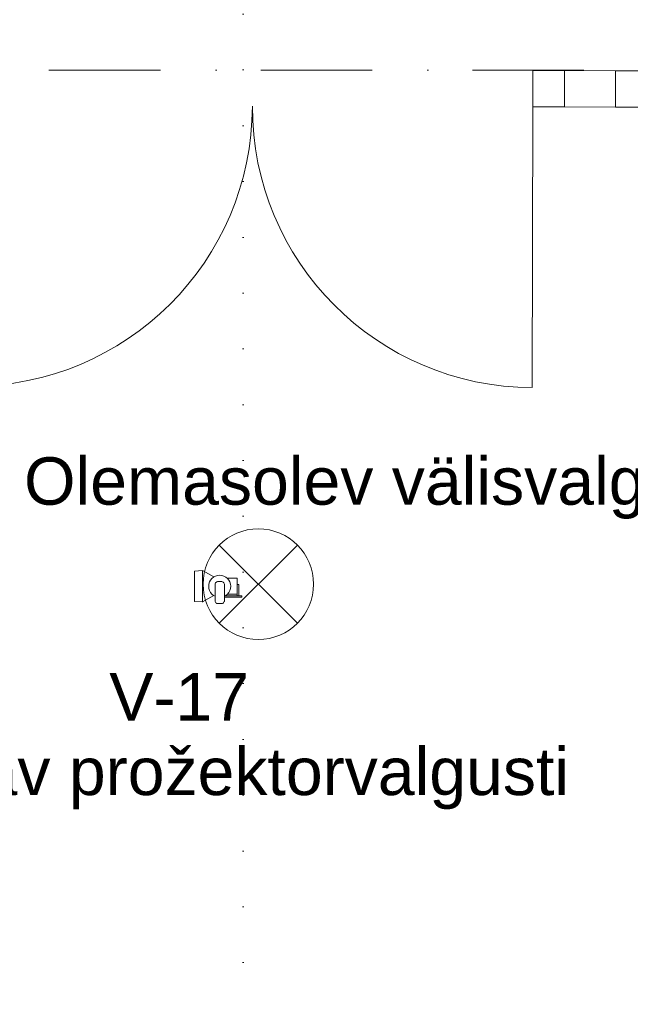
# Model space of a CAD drawing. Header units: millimetres. Extents: x -2532 to 181134, y -4151 to 53885.
# Tile 96 of 165: x 15735 to 17668, y 1090 to 4205. Entities that reach past the tile are written whole.
import ezdxf
from ezdxf.enums import TextEntityAlignment as Align

# ---------------------------------------------------------------- set-up
doc = ezdxf.new("R2010")
doc.units = ezdxf.units.MM
doc.header["$MEASUREMENT"] = 0
doc.linetypes.add('Dense Dotted', pattern=[176.388884, 0, -176.388884])
doc.linetypes.add('Dot & Dashed', pattern=[670.277762, 352.777767, -176.388884, 0, -141.111112])
for name, color, linetype in [('AR - Lõikejoon plaanis', 7, 'Continuous'), ('AR - Seinad VS', 7, 'Continuous'), ('AR - Teljed', 7, 'Continuous'), ('ARCHICAD Doors', 7, 'Continuous'), ('SA - tähistused - valgustus', 7, 'Continuous'), ('SA - valgustid', 7, 'Continuous')]:
    doc.layers.add(name, color=color, linetype=linetype)
for name, color, linetype, lineweight in [('AR - Lõikejoon plaanis_Pen_No__85', 7, 'Continuous', 9), ('AR - Seinad VS_Pen_No__221', 252, 'Continuous', 13), ('AR - Teljed_Pen_No__4', 8, 'Continuous', 13), ('ARCHICAD Doors_Pen_No__221', 252, 'Continuous', 13), ('ARCHICAD Doors_Pen_No__23', 7, 'Continuous', 5), ('ARCHICAD Doors_Pen_No__3', 7, 'Continuous', 5), ('SA - tähistused - valgustus_Pen_No__105', 30, 'Continuous', 5), ('SA - valgustid_Pen_No__105', 30, 'Continuous', 5)]:
    doc.layers.add(name, color=color, linetype=linetype, lineweight=lineweight)
doc.styles.add('GENERATED_STYLE_1', font='txt')
doc.styles.add('GENERATED_STYLE_3', font='txt')

# ---------------------------------------------------------------- blocks, each defined once
blk = doc.blocks.new('Double Door with 2 Sidelights 22')
at = {"layer": 'ARCHICAD Doors_Pen_No__221', "linetype": 'Continuous'}
for p, q in [((-1250, 200), (-1250, 0)), ((1250, 200), (1250, 0)), ((-1250, 0), (-1250, -115)), ((-1250, 0), (-1250, -115)), ((1250, 0), (1250, -115)), ((1250, 0), (1250, -115)), ((-1250, -115), (-1250, -400)), ((1250, -115), (1250, -400))]:
    blk.add_line(p, q, dxfattribs=at)
at = {"layer": 'ARCHICAD Doors_Pen_No__23', "linetype": 'Continuous'}
for p, q in [((-1150, 0), (-1250, 0)), ((-1250, 0), (-1250, -115)), ((-988, 0), (-1150, 0)), ((-1150, 0), (-1150, -115)), ((-1150, -115), (-1150, 0)), ((-988, -115), (-988, 0)), ((-888, 0), (-988, 0)), ((-988, 0), (-988, -115)), ((-888, -115), (-888, 0)), ((988, 0), (888, 0)), ((888, 0), (888, -115)), ((1150, 0), (988, 0)), ((988, 0), (988, -115)), ((988, -115), (988, 0)), ((1150, -115), (1150, 0)), ((1250, 0), (1150, 0)), ((1150, 0), (1150, -115)), ((1250, -115), (1250, 0)), ((-1250, -115), (-1150, -115)), ((-1150, -115), (-988, -115)), ((-988, -115), (-888, -115)), ((888, -115), (988, -115)), ((988, -115), (1150, -115)), ((1150, -115), (1250, -115))]:
    blk.add_line(p, q, dxfattribs=at)
at = {"layer": 'ARCHICAD Doors_Pen_No__3', "linetype": 'Continuous'}
for p, q in [((-888, 0), (-888, 888)), ((888, 0), (888, 888))]:
    blk.add_line(p, q, dxfattribs=at)
for centre, start, end in [((-888, 0), 0, 90), ((888, 0), 90, 180)]:
    blk.add_arc(centre, 888, start, end, dxfattribs=at)
blk = doc.blocks.new('Wall_14_1', base_point=(15122.6, 3734.1))
at = {"layer": 'AR - Seinad VS_Pen_No__221', "linetype": 'Continuous'}
for points in [[(15124, 4334.1), (15122.6, 3734.1), (15221.1, 3733.9), (15222.5, 4333.9)], [(17722.5, 4327.9), (17721.1, 3727.9), (18429.6, 3726.2), (18429.6, 4326.2)]]:
    blk.add_hatch(color=256, dxfattribs=at).paths.add_polyline_path(points)
for p, q in [((15221.9, 4048.9), (15222.5, 4333.9)), ((17721.9, 4042.9), (17722.5, 4327.9)), ((15221.6, 3933.9), (15221.9, 4048.9)), ((17721.6, 3927.9), (17721.9, 4042.9)), ((15221.1, 3733.9), (15221.6, 3933.9)), ((17721.1, 3727.9), (17721.6, 3927.9))]:
    blk.add_line(p, q, dxfattribs=at)
at = {"layer": 'AR - Seinad VS_Pen_No__221', "linetype": 'Continuous', "flags": 128}
for points in [[(15222.5, 4333.9), (15127.7, 4334.1)], [(17828.8, 4327.6), (17722.5, 4327.9)], [(18429.6, 4326.2), (18148.8, 4326.9)], [(15122.6, 3734.1), (15221.1, 3733.9)], [(17721.1, 3727.9), (18429.6, 3726.2)]]:
    blk.add_lwpolyline(points, dxfattribs=at)
at = {"layer": 'ARCHICAD Doors', "linetype": 'Continuous', "zscale": 1000, "rotation": 179.8629345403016}
blk.add_blockref('Double Door with 2 Sidelights 22', (16471.6, 3930.9), dxfattribs=at)
blk = doc.blocks.new('Standard grid marker')
at = {"layer": 'AR - Teljed_Pen_No__4', "linetype": 'Dot & Dashed'}
blk.add_line((1000, 0), (44867.9, 0), dxfattribs=at)
at = {"layer": 'AR - Teljed_Pen_No__4', "style": 'GENERATED_STYLE_1'}
for tag, p in [('AC_MarkerText_1_0', (-300, 14.3)), ('AC_MarkerText_1_1', (46167.9, 14.3))]:
    blk.add_attdef(tag, text='', height=250, dxfattribs=at).set_placement(p, align=Align.MIDDLE_CENTER)
blk = doc.blocks.new('Pendant Lamp 22')
at = {"layer": 'SA - valgustid_Pen_No__105', "linetype": 'Continuous'}
for p, q in [((-123.7, 123.7), (123.7, -123.7)), ((-123.7, -123.7), (123.7, 123.7))]:
    blk.add_line(p, q, dxfattribs=at)
for start, end in [(0, 180), (180, 0)]:
    blk.add_arc((0, 0), 175, start, end, dxfattribs=at)
blk = doc.blocks.new('Spotlamp Ceiling 22')
at = {"layer": 'SA - valgustid_Pen_No__105', "linetype": 'Continuous'}
for p, q in [((30, 68), (30, 69.9)), ((35, 69.9), (30, 69.9)), ((30, 63.7), (30, 68)), ((30, 57), (30, 63.7)), ((35, 68), (35, 69.9)), ((35, 63.7), (35, 68)), ((35, 57), (35, 63.7)), ((-24.8, 55), (-25, 55)), ((-25, 55), (-25, 24.4)), ((-24.1, 55), (-24.8, 55)), ((-23.1, 55), (-24.1, 55)), ((-21.7, 55), (-23.1, 55)), ((-19.8, 55), (-21.7, 55)), ((-17.7, 55), (-19.8, 55)), ((-13.4, 32.3), (-19.4, 29.1)), ((-15.2, 55), (-17.7, 55)), ((-12.5, 55), (-15.2, 55)), ((-6.8, 34.3), (-13.4, 32.3)), ((-9.6, 55), (-12.5, 55)), ((-6.5, 55), (-9.6, 55)), ((0, 35), (-6.8, 34.3)), ((-3.3, 55), (-6.5, 55)), ((-5, 60), (-5, 60)), ((-5, 60), (-5, 59.9)), ((-5, 60), (30, 60)), ((-5, 59.9), (-5, 59.8)), ((-5, 59.8), (-5, 59.7)), ((-5, 59.7), (-5, 59.5)), ((-5, 59.5), (-5, 59.3)), ((-5, 59.3), (-5, 59)), ((-5, 59), (-5, 58.8)), ((-5, 58.8), (-5, 58.5)), ((-5, 58.5), (-5, 58.1)), ((-5, 58.1), (-5, 57.8)), ((-5, 57.8), (-5, 57.5)), ((-5, 57.5), (-5, 57.2)), ((-5, 57.2), (-5, 56.9)), ((-5, 56.9), (-5, 56.5)), ((-5, 56.5), (-5, 56.2)), ((-5, 56.2), (-5, 56)), ((-5, 56), (-5, 55.7)), ((-5, 55.7), (-5, 55.5)), ((-5, 55.5), (-5, 55.3)), ((-5, 55.3), (-5, 55.2)), ((-5, 55.2), (-5, 55.1)), ((-5, 55.1), (-5, 55)), ((-5, 55), (-5, 55)), ((0, 55), (-3.3, 55)), ((3.3, 55), (0, 55)), ((6.8, 34.3), (0, 35)), ((6.5, 55), (3.3, 55)), ((9.6, 55), (6.5, 55)), ((13.4, 32.3), (6.8, 34.3)), ((12.5, 55), (9.6, 55)), ((15.2, 55), (12.5, 55)), ((19.4, 29.1), (13.4, 32.3)), ((17.7, 55), (15.2, 55)), ((19.8, 55), (17.7, 55)), ((21.7, 55), (19.8, 55)), ((23.1, 55), (21.7, 55)), ((24.1, 55), (23.1, 55)), ((24.8, 55), (24.1, 55)), ((25, 55), (24.8, 55)), ((25, 55), (25, 24.4)), ((25, 55), (30, 55)), ((30, 48.3), (30, 57)), ((30, 37.8), (30, 48.3)), ((30, 26), (30, 37.8)), ((35, 48.3), (35, 57)), ((35, 37.8), (35, 48.3)), ((35, 26), (35, 37.8)), ((-34.3, 6.8), (-35, 0)), ((-32.3, 13.4), (-34.3, 6.8)), ((-29.1, 19.4), (-32.3, 13.4)), ((-24.7, 24.7), (-29.1, 19.4)), ((-19.4, 29.1), (-24.7, 24.7)), ((-14.8, 7), (-15, 5)), ((-15, 5), (-15, -5)), ((-14.2, 8.8), (-14.8, 7)), ((-13.3, 10.6), (-14.2, 8.8)), ((-12.1, 12.1), (-13.3, 10.6)), ((-10.6, 13.3), (-12.1, 12.1)), ((-8.8, 14.2), (-10.6, 13.3)), ((-7, 14.8), (-8.8, 14.2)), ((-5, 15), (-7, 14.8)), ((45, 15), (-5, 15)), ((24.7, 24.7), (19.4, 29.1)), ((29.1, 19.4), (24.7, 24.7)), ((31.5, 15), (29.1, 19.4)), ((30, 17.8), (30, 26)), ((35, 15), (35, 26)), ((47, 14.8), (45, 15)), ((48.8, 14.2), (47, 14.8)), ((50.6, 13.3), (48.8, 14.2)), ((52.1, 12.1), (50.6, 13.3)), ((53.3, 10.6), (52.1, 12.1)), ((54.2, 8.8), (53.3, 10.6)), ((54.8, 7), (54.2, 8.8)), ((55, 5), (54.8, 7)), ((55, -5), (55, 5)), ((-49.9, -54.9), (-29.7, -18.4)), ((-35, 0), (-34.3, -6.8)), ((-34.3, -6.8), (-32.3, -13.4)), ((-32.3, -13.4), (-29.1, -19.4)), ((-29.1, -19.4), (-24.7, -24.7)), ((-24.7, -24.7), (-19.4, -29.1)), ((-19.4, -29.1), (-13.4, -32.3)), ((-15, -5), (-14.8, -7)), ((-14.8, -7), (-14.2, -8.8)), ((-14.2, -8.8), (-13.3, -10.6)), ((-13.3, -10.6), (-12.1, -12.1)), ((-12.1, -12.1), (-10.6, -13.3)), ((-10.6, -13.3), (-8.8, -14.2)), ((-8.8, -14.2), (-7, -14.8)), ((-7, -14.8), (-5, -15)), ((-5, -15), (45, -15)), ((13.4, -32.3), (19.4, -29.1)), ((19.4, -29.1), (24.7, -24.7)), ((24.7, -24.7), (29.1, -19.4)), ((29.1, -19.4), (31.5, -15)), ((49.9, -54.9), (29.7, -18.4)), ((45, -15), (47, -14.8)), ((47, -14.8), (48.8, -14.2)), ((48.8, -14.2), (50.6, -13.3)), ((50.6, -13.3), (52.1, -12.1)), ((52.1, -12.1), (53.3, -10.6)), ((53.3, -10.6), (54.2, -8.8)), ((54.2, -8.8), (54.8, -7)), ((54.8, -7), (55, -5)), ((-50, -55), (-49.9, -54.9)), ((-49.6, -55), (-50, -55)), ((-49.9, -55.1), (-50, -55)), ((-48.1, -79.9), (-49.9, -55.1)), ((-48.3, -55), (-49.6, -55)), ((-46.2, -55), (-48.3, -55)), ((-43.3, -55), (-46.2, -55)), ((-39.7, -55), (-43.3, -55)), ((-35.4, -55), (-39.7, -55)), ((-30.4, -55), (-35.4, -55)), ((-25, -55), (-30.4, -55)), ((-19.1, -55), (-25, -55)), ((-12.9, -55), (-19.1, -55)), ((-13.4, -32.3), (-6.8, -34.3)), ((-6.5, -55), (-12.9, -55)), ((-6.8, -34.3), (0, -35)), ((0, -55), (-6.5, -55)), ((0, -35), (6.8, -34.3)), ((6.5, -55), (0, -55)), ((12.9, -55), (6.5, -55)), ((6.8, -34.3), (13.4, -32.3)), ((19.1, -55), (12.9, -55)), ((25, -55), (19.1, -55)), ((30.4, -55), (25, -55)), ((35.4, -55), (30.4, -55)), ((39.7, -55), (35.4, -55)), ((43.3, -55), (39.7, -55)), ((46.2, -55), (43.3, -55)), ((48.3, -55), (46.2, -55)), ((48.1, -79.9), (49.9, -55.1)), ((49.6, -55), (48.3, -55)), ((50, -55), (49.6, -55)), ((50, -55), (49.9, -54.9)), ((49.9, -55.1), (50, -55)), ((-48, -80), (-48.1, -79.9)), ((-47.6, -80), (-48, -80)), ((-46.4, -80), (-47.6, -80)), ((-44.3, -80), (-46.4, -80)), ((-41.6, -80), (-44.3, -80)), ((-38.1, -80), (-41.6, -80)), ((-33.9, -80), (-38.1, -80)), ((-29.2, -80), (-33.9, -80)), ((-24, -80), (-29.2, -80)), ((-18.4, -80), (-24, -80)), ((-12.4, -80), (-18.4, -80)), ((-6.3, -80), (-12.4, -80)), ((0, -80), (-6.3, -80)), ((6.3, -80), (0, -80)), ((12.4, -80), (6.3, -80)), ((18.4, -80), (12.4, -80)), ((24, -80), (18.4, -80)), ((29.2, -80), (24, -80)), ((33.9, -80), (29.2, -80)), ((38.1, -80), (33.9, -80)), ((41.6, -80), (38.1, -80)), ((44.3, -80), (41.6, -80)), ((46.4, -80), (44.3, -80)), ((47.6, -80), (46.4, -80)), ((48, -80), (47.6, -80)), ((48, -80), (48.1, -79.9))]:
    blk.add_line(p, q, dxfattribs=at)
blk = doc.blocks.new('Cutting Plane_3_1', base_point=(16442.5, -2025.7))
at = {"layer": 'AR - Lõikejoon plaanis_Pen_No__85', "linetype": 'Dense Dotted'}
blk.add_line((16442.5, -1425.7), (16442.5, 52281.2), dxfattribs=at)
blk = doc.blocks.new('Label_253_1', base_point=(16900.7, 2518.8))
at = {"layer": 'SA - tähistused - valgustus_Pen_No__105', "insert": (15748.7, 2820.2), "char_height": 150, "attachment_point": 1, "style": 'GENERATED_STYLE_3'}
blk.add_mtext('\\A1;{\\pql;\\pt0,105000;\\fArial|b0|i0|c0|p34;Olemasolev välisvalgusti\\fArial|b0|i0|c0|p34;\\A1{\\H.66x;\\S^  ;}\\fArial|b0|i0|c0|p34;\\fArial|b0|i0|c0|p34;\\A1{\\H.66x;\\S^  ;}\\fArial|b0|i0|c0|p34; \\fArial|b0|i0|c0|p34;\\fArial|b0|i0|c0|p34;\\fArial|b0|i0|c0|p34;\\fArial|b0|i0|c0|p34;\\fArial|b0|i0|c0|p34;\\fArial|b0|i0|c0|p34;\\fArial|b0|i0|c0|p34;\\fArial|b0|i0|c0|p34;\\fArial|b0|i0|c0|p34;\\fArial|b0|i0|c0|p34;\\fArial|b0|i0|c0|p34;\\fArial|b0|i0|c0|p34;\\fArial|b0|i0|c0|p34;\\fArial|b0|i0|c0|p34;\\fArial|b0|i0|c0|p34;\\fArial|b0|i0|c0|p34;\\fArial|b0|i0|c0|p34;\\fArial|b0|i0|c0|p34;\\fArial|b0|i0|c0|p34;\\fArial|b0|i0|c0|p34;\\fArial|b0|i0|c0|p34;\\fArial|b0|i0|c0|p34;\\fArial|b0|i0|c0|p34;\\fArial|b0|i0|c0|p34;\\fArial|b0|i0|c0|p34;\\fArial|b0|i0|c0|p34;\\fArial|b0|i0|c0|p34;\\fArial|b0|i0|c0|p34;\\fArial|b0|i0|c0|p34;\\fArial|b0|i0|c0|p34;\\fArial|b0|i0|c0|p34;\\fArial|b0|i0|c0|p34;\\fArial|b0|i0|c0|p34;\\fArial|b0|i0|c0|p34;\\fArial|b0|i0|c0|p34;\\fArial|b0|i0|c0|p34;\\fArial|b0|i0|c0|p34;\\fArial|b0|i0|c0|p34;\\fArial|b0|i0|c0|p34;\\fArial|b0|i0|c0|p34;\\fArial|b0|i0|c0|p34;\\fArial|b0|i0|c0|p34;\\fArial|b0|i0|c0|p34;}', dxfattribs=at)
blk = doc.blocks.new('Label_254_1', base_point=(16278.3, 2271.6))
at = {"layer": 'SA - tähistused - valgustus_Pen_No__105', "char_height": 150, "attachment_point": 2, "style": 'GENERATED_STYLE_3'}
for s, insert in [('\\A1;{\\pqc;\\pt0,105000;\\fArial|b0|i0|c0|p34;V-17\\fArial|b0|i0|c0|p34;\\A1{\\H.66x;\\S^  ;}\\fArial|b0|i0|c0|p34;\\fArial|b0|i0|c0|p34;\\A1{\\H.66x;\\S^  ;}\\fArial|b0|i0|c0|p34; \\fArial|b0|i0|c0|p34;\\fArial|b0|i0|c0|p34;\\fArial|b0|i0|c0|p34;\\fArial|b0|i0|c0|p34;\\fArial|b0|i0|c0|p34;\\fArial|b0|i0|c0|p34;\\fArial|b0|i0|c0|p34;\\fArial|b0|i0|c0|p34;\\fArial|b0|i0|c0|p34;\\fArial|b0|i0|c0|p34;\\fArial|b0|i0|c0|p34;\\fArial|b0|i0|c0|p34;\\fArial|b0|i0|c0|p34;\\fArial|b0|i0|c0|p34;\\fArial|b0|i0|c0|p34;\\fArial|b0|i0|c0|p34;\\fArial|b0|i0|c0|p34;\\fArial|b0|i0|c0|p34;\\fArial|b0|i0|c0|p34;\\fArial|b0|i0|c0|p34;\\fArial|b0|i0|c0|p34;\\fArial|b0|i0|c0|p34;\\fArial|b0|i0|c0|p34;\\fArial|b0|i0|c0|p34;\\fArial|b0|i0|c0|p34;\\fArial|b0|i0|c0|p34;\\fArial|b0|i0|c0|p34;\\fArial|b0|i0|c0|p34;\\fArial|b0|i0|c0|p34;\\fArial|b0|i0|c0|p34;\\fArial|b0|i0|c0|p34;\\fArial|b0|i0|c0|p34;\\fArial|b0|i0|c0|p34;\\fArial|b0|i0|c0|p34;\\fArial|b0|i0|c0|p34;\\fArial|b0|i0|c0|p34;\\fArial|b0|i0|c0|p34;\\fArial|b0|i0|c0|p34;\\fArial|b0|i0|c0|p34;\\fArial|b0|i0|c0|p34;\\fArial|b0|i0|c0|p34;\\fArial|b0|i0|c0|p34;\\fArial|b0|i0|c0|p34;}', (16278.3, 2137.4)), ('\\A1;{\\pqc;\\pt0,105000;\\fArial|b0|i0|c0|p34;Suunatav prožektorvalgusti \\fArial|b0|i0|c0|p34;\\A1{\\H.66x;\\S^  ;}\\fArial|b0|i0|c0|p34;\\fArial|b0|i0|c0|p34;\\A1{\\H.66x;\\S^  ;}\\fArial|b0|i0|c0|p34;\\fArial|b0|i0|c0|p34;\\fArial|b0|i0|c0|p34;\\fArial|b0|i0|c0|p34;\\fArial|b0|i0|c0|p34;\\fArial|b0|i0|c0|p34;\\fArial|b0|i0|c0|p34;\\fArial|b0|i0|c0|p34;\\fArial|b0|i0|c0|p34;\\fArial|b0|i0|c0|p34;\\fArial|b0|i0|c0|p34;\\fArial|b0|i0|c0|p34;\\fArial|b0|i0|c0|p34;\\fArial|b0|i0|c0|p34;\\fArial|b0|i0|c0|p34;\\fArial|b0|i0|c0|p34;\\fArial|b0|i0|c0|p34;\\fArial|b0|i0|c0|p34;\\fArial|b0|i0|c0|p34;\\fArial|b0|i0|c0|p34;\\fArial|b0|i0|c0|p34;\\fArial|b0|i0|c0|p34;\\fArial|b0|i0|c0|p34;\\fArial|b0|i0|c0|p34;\\fArial|b0|i0|c0|p34;\\fArial|b0|i0|c0|p34;\\fArial|b0|i0|c0|p34;\\fArial|b0|i0|c0|p34;\\fArial|b0|i0|c0|p34;\\fArial|b0|i0|c0|p34;\\fArial|b0|i0|c0|p34;\\fArial|b0|i0|c0|p34;\\fArial|b0|i0|c0|p34;\\fArial|b0|i0|c0|p34;\\fArial|b0|i0|c0|p34;\\fArial|b0|i0|c0|p34;\\fArial|b0|i0|c0|p34;\\fArial|b0|i0|c0|p34;\\fArial|b0|i0|c0|p34;\\fArial|b0|i0|c0|p34;\\fArial|b0|i0|c0|p34;\\fArial|b0|i0|c0|p34;\\fArial|b0|i0|c0|p34;\\fArial|b0|i0|c0|p34;}', (16278.3, 1901.6))]:
    blk.add_mtext(s, dxfattribs=dict(at, insert=insert))

msp = doc.modelspace()

# ---------------------------------------------------------------- block references
at = {"layer": 'AR - Lõikejoon plaanis'}
msp.add_blockref('Cutting Plane_3_1', (16442.5, -2025.7), dxfattribs=at)
at = {"layer": 'AR - Seinad VS'}
msp.add_blockref('Wall_14_1', (15122.6, 3734.1), dxfattribs=at)
at = {"layer": 'AR - Teljed', "linetype": 'Continuous', "zscale": 1000}
msp.add_blockref('Standard grid marker', (-1931.8, 4044.8), dxfattribs=at)
at = {"layer": 'SA - tähistused - valgustus', "linetype": 'Continuous'}
for name, p in [('Label_253_1', (16900.7, 2518.8)), ('Label_254_1', (16278.3, 2271.6))]:
    msp.add_blockref(name, p, dxfattribs=at)
at = {"layer": 'SA - valgustid', "linetype": 'Continuous', "zscale": 1000}
msp.add_blockref('Pendant Lamp 22', (16490.6, 2418.8), dxfattribs=at)
at = {"layer": 'SA - valgustid', "linetype": 'Continuous', "zscale": 1000, "rotation": 270}
msp.add_blockref('Spotlamp Ceiling 22', (16368.4, 2412.3), dxfattribs=at)

doc.saveas('drawing.dxf')
